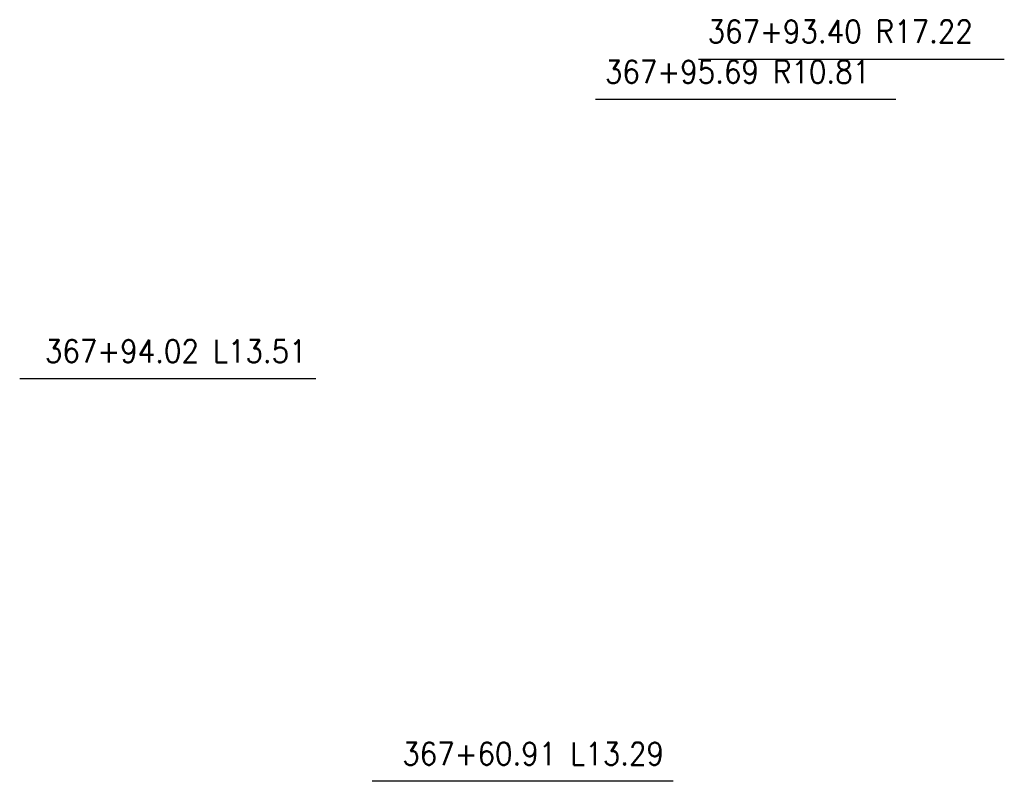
# Model space of a CAD drawing. Extents: x 167754 to 212748, y 396132 to 454338.
# Tile 46 of 150: x 191080 to 191140, y 407716 to 407763. Entities that reach past the tile are written whole.
import ezdxf
from ezdxf.enums import TextEntityAlignment as Align

# ---------------------------------------------------------------- set-up
doc = ezdxf.new("R2010")
doc.units = 0
doc.header["$MEASUREMENT"] = 0
doc.layers.add('SC_SCRATCH-6', color=6, linetype='CONTINUOUS')
doc.styles.add('romans', font='romans.shx', dxfattribs={"width": 0.75, "oblique": 22.5})
doc.styles.get("Standard").update_dxf_attribs({"font": 'romans.shx', "width": 0.9})
doc.dimstyles.new('4P', dxfattribs={"dimscale": 4, "dimtxt": 0.14, "dimasz": 0.14, "dimexe": 0.05, "dimexo": 0.05, "dimgap": 0.05, "dimtad": 1, "dimzin": 0, "dimdsep": 46, "dimtxsty": 'romans', "dimcen": 0, "dimdle": 0.1, "dimclrd": 1, "dimclre": 1, "dimclrt": 7, "dimaunit": 1, "dimadec": 4, "dimazin": 0, "dimtfac": 1, "dimtmove": 0, "dimatfit": 2, "dimfxl": 1, "dimtvp": 1, "dimtolj": 1, "dimtzin": 0, "dimarcsym": 0})

msp = doc.modelspace()

# ---------------------------------------------------------------- texts
at = {"layer": 'SC_SCRATCH-6', "width": 0.9}
for s, p in [('367+93.40 R17.22', (191121.988, 407762.369)), ('367+95.69 R10.81', (191115.654, 407759.884))]:
    msp.add_text(s, height=1.4, dxfattribs=at).set_placement(p, align=Align.MIDDLE_LEFT)
for s, p in [('367+94.02 L13.51', (191097.263, 407742.653)), ('367+60.91 L13.29', (191119.3, 407717.831))]:
    msp.add_text(s, height=1.4, dxfattribs=at).set_placement(p, align=Align.MIDDLE_RIGHT)

# ---------------------------------------------------------------- leaders
at = {"layer": 'SC_SCRATCH-6', "has_arrowhead": 0}
for points in [[(191121.418, 407760.67), (191121.428, 407760.669), (191140.288, 407760.669)], [(191115.084, 407758.185), (191115.094, 407758.184), (191133.594, 407758.184)], [(191097.833, 407740.952), (191097.823, 407740.953), (191079.563, 407740.953)], [(191119.87, 407716.13), (191119.86, 407716.131), (191101.3, 407716.131)]]:
    msp.add_leader(points, dimstyle='4P', override={"dimscale": 20, "dimasz": 0.1}, dxfattribs=at)

doc.saveas('drawing.dxf')
